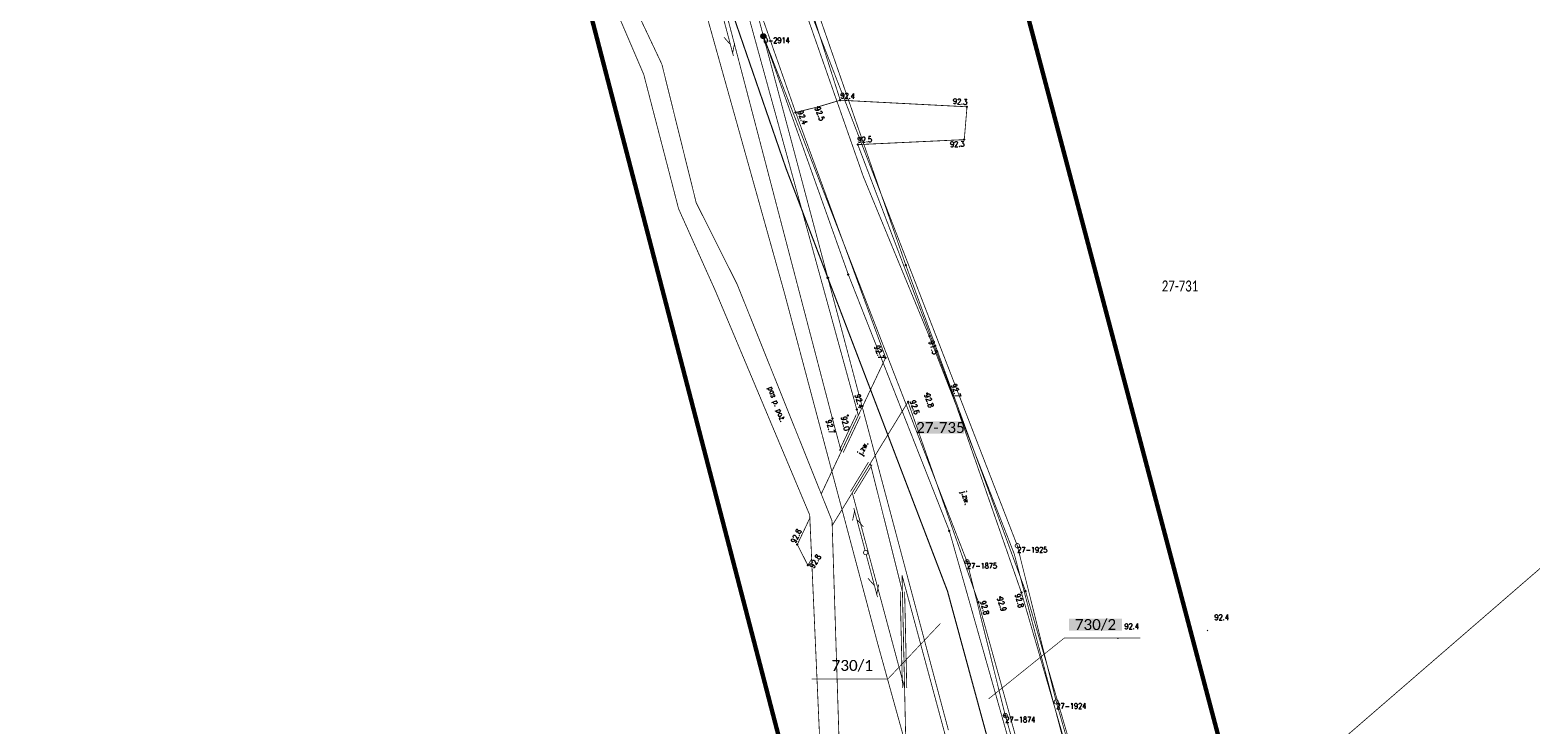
# Model space of a CAD drawing. Header units: metres. Extents: x 7542868 to 7543897, y 5828496 to 5830561.
# Tile 9 of 123: x 7543244 to 7543415, y 5829595 to 5829674. Entities that reach past the tile are written whole.
import ezdxf
from ezdxf.enums import TextEntityAlignment as Align

# ---------------------------------------------------------------- set-up
doc = ezdxf.new("R2010")
doc.units = ezdxf.units.M
doc.header["$MEASUREMENT"] = 0
doc.linetypes.add('1', pattern=[2, 1, -1])
for name, color, linetype in [('_nowe granice', 6, 'Continuous'), ('BDOT500_KTJZ_E_T_0', 7, 'Continuous'), ('BDOT500_KTJZ_L_0', 7, 'Continuous'), ('BDOT500_PTRW_L_1', 7, 'Continuous'), ('BDOT500_RTPW_T_0', 7, 'Continuous'), ('Dzialki', 7, 'Continuous'), ('GESUT_SUPE_L_2', 7, 'Continuous'), ('GESUT_SUPP_L_6', 7, 'Continuous'), ('GESUT_SUPT_L_0', 7, 'Continuous'), ('GESUT_SUSM_T_3', 7, 'Continuous'), ('GESUT_SUTE_T_0', 7, 'Continuous'), ('GLOWNA_BAZA_DZIALKI', 7, 'Continuous'), ('GLOWNA_BAZA_NUMERY_PUNKTOW', 7, 'Continuous'), ('GLOWNA_BAZA_PUNKTY', 7, 'Continuous'), ('LINIA_DRZEW', 7, 'Continuous'), ('RYSUNEK_WK', 7, 'Continuous'), ('SZUMIN_511-1_DROGA_POM_UZUPEL__', 7, 'Continuous')]:
    doc.layers.add(name, color=color, linetype=linetype)
doc.layers.add('Numery_dzialek', color=7, linetype='Continuous', lineweight=13)
doc.styles.add('Legend', font='calibri.ttf')
doc.styles.add('STYL_ARIAL', font='simplex', dxfattribs={"width": 0.75, "oblique": 0.1})

# ---------------------------------------------------------------- blocks, each defined once
blk = doc.blocks.new('203')
at = {"color": 0}
blk.add_circle((0, 0), 0.05, dxfattribs=at)
blk = doc.blocks.new('202')
at = {"color": 0}
blk.add_circle((0, 0), 0.25, dxfattribs=at)

msp = doc.modelspace()

# ---------------------------------------------------------------- linework, layer by layer
at = {"color": 1, "const_width": 0.13}
msp.add_lwpolyline([(7543483.3959, 5829288.5153), (7543468.7936, 5829322.2983), (7543454.1579, 5829356.1585), (7543446.5607, 5829373.7347), (7543433.0547, 5829399.9946), (7543411.0579, 5829442.7631), (7543392.7967, 5829478.2683), (7543388.1941, 5829490.3551), (7543378.7717, 5829515.0987), (7543362.9715, 5829556.5909), (7543360.8024, 5829564.5714), (7543348.5158, 5829609.7645), (7543334.8908, 5829645.4326), (7543330.1453, 5829657.8554), (7543318.748, 5829690.883), (7543316.8015, 5829698.2403), (7543301.2062, 5829754.0862), (7543276.4175, 5829850.273), (7543280.3594, 5829851.3044)], dxfattribs=at)
at = {"layer": 'BDOT500_KTJZ_L_0', "color": 7, "const_width": 0.09}
for points in [[(7543325.72, 5829698.96), (7543336.3, 5829665.68)], [(7543331.22, 5829664.29), (7543321.21, 5829692.79)], [(7543310.6125, 5829681.1399), (7543315.9824, 5829669.7756)], [(7543313.9203, 5829668.601), (7543309.0707, 5829679.929)], [(7543315.9824, 5829669.7756), (7543319.8929, 5829654.0004)], [(7543317.8874, 5829653.3063), (7543313.9203, 5829668.601)], [(7543333.73, 5829664.91), (7543336.3, 5829665.68)], [(7543336.3, 5829665.68), (7543350.74, 5829664.93)], [(7543331.22, 5829664.29), (7543333.73, 5829664.91)], [(7543341.47, 5829636.35), (7543331.22, 5829664.29)], [(7543350.74, 5829664.93), (7543350.43, 5829661.19)], [(7543350.43, 5829661.19), (7543338.3, 5829660.62)], [(7543338.3, 5829660.62), (7543348.72, 5829633.19)], [(7543319.8929, 5829654.0004), (7543324.5583, 5829644.7115)], [(7543322.0832, 5829643.9542), (7543317.8874, 5829653.3063)], [(7543332.8225, 5829618.4351), (7543322.0832, 5829643.9542)], [(7543324.5583, 5829644.7115), (7543335.3676, 5829617.7627)], [(7543334.1353, 5829620.8349), (7543341.47, 5829636.35)], [(7543348.72, 5829633.19), (7543356.94, 5829609.59)], [(7543344.02, 5829631.32), (7543335.3845, 5829617.2352)], [(7543352.03, 5829608.52), (7543344.02, 5829631.32)], [(7543335.3676, 5829617.7627), (7543334.1353, 5829620.8349)], [(7543331.41, 5829615.07), (7543332.8379, 5829618.0904)], [(7543334.0322, 5829591.2194), (7543332.8225, 5829618.4351)], [(7543333.0454, 5829613.4202), (7543332.8379, 5829618.0904)], [(7543335.3676, 5829617.7627), (7543336.2246, 5829590.9346)], [(7543335.3845, 5829617.2352), (7543335.3676, 5829617.7627)], [(7543332.61, 5829612.71), (7543331.41, 5829615.07)], [(7543333.0454, 5829613.4202), (7543332.61, 5829612.71)], [(7543343.3424, 5829611.5595), (7543348.3026, 5829593.2047)], [(7543343.5926, 5829600.3686), (7543343.3424, 5829611.5595)], [(7543356.94, 5829609.59), (7543363.64, 5829586.48)], [(7543358.47, 5829585.33), (7543352.03, 5829608.52)], [(7543344.1695, 5829574.5676), (7543343.5926, 5829600.3686)]]:
    msp.add_lwpolyline(points, dxfattribs=at)
at = {"layer": 'BDOT500_PTRW_L_1', "color": 7, "const_width": 0.09}
for points in [[(7543335.41, 5829629.41), (7543319.09, 5829691.79)], [(7543321.15, 5829692.39), (7543338.18, 5829630.46)], [(7543338.1292, 5829629.8681), (7543337.7413, 5829629.0475)], [(7543338.18, 5829630.46), (7543338.3552, 5829629.7613)], [(7543338.5812, 5829629.6544), (7543338.1933, 5829628.8338)], [(7543336.4155, 5829625.6582), (7543335.41, 5829629.41)], [(7543337.3533, 5829628.2269), (7543336.9654, 5829627.4062)], [(7543337.7413, 5829629.0475), (7543337.3533, 5829628.2269)], [(7543337.8053, 5829628.0132), (7543337.4174, 5829627.1926)], [(7543338.1933, 5829628.8338), (7543337.8053, 5829628.0132)], [(7543336.5774, 5829626.5856), (7543336.1895, 5829625.765)], [(7543336.9654, 5829627.4062), (7543336.5774, 5829626.5856)], [(7543337.0295, 5829626.3719), (7543336.6415, 5829625.5513)], [(7543337.4174, 5829627.1926), (7543337.0295, 5829626.3719)], [(7543338.9966, 5829623.6051), (7543339.509, 5829624.4407)], [(7543337.9719, 5829621.9337), (7543338.4843, 5829622.7694)], [(7543338.4843, 5829622.7694), (7543338.9966, 5829623.6051)], [(7543338.9105, 5829622.508), (7543339.4229, 5829623.3437)], [(7543339.4229, 5829623.3437), (7543339.9353, 5829624.1794)], [(7543339.7221, 5829624.3101), (7543343.3838, 5829609.7076)], [(7543337.4595, 5829621.098), (7543337.9719, 5829621.9337)], [(7543337.8858, 5829620.8366), (7543338.3981, 5829621.6723)], [(7543338.3981, 5829621.6723), (7543338.9105, 5829622.508)], [(7543343.629, 5829598.7421), (7543337.6726, 5829620.9673)], [(7543343.1339, 5829609.702), (7543343.1571, 5829608.6643)], [(7543343.6338, 5829609.7132), (7543343.657, 5829608.6755)], [(7543343.1571, 5829608.6643), (7543343.1803, 5829607.6267)], [(7543343.1803, 5829607.6267), (7543343.2035, 5829606.589)], [(7543343.657, 5829608.6755), (7543343.6802, 5829607.6378)], [(7543343.6802, 5829607.6378), (7543343.7034, 5829606.6002)], [(7543343.2035, 5829606.589), (7543343.2267, 5829605.5513)], [(7543343.7034, 5829606.6002), (7543343.7266, 5829605.5625)], [(7543343.2267, 5829605.5513), (7543343.2499, 5829604.5137)], [(7543343.2499, 5829604.5137), (7543343.2731, 5829603.476)], [(7543343.7266, 5829605.5625), (7543343.7498, 5829604.5249)], [(7543343.7498, 5829604.5249), (7543343.773, 5829603.4872)], [(7543343.2731, 5829603.476), (7543343.2963, 5829602.4383)], [(7543343.2963, 5829602.4383), (7543343.3195, 5829601.4007)], [(7543343.773, 5829603.4872), (7543343.7962, 5829602.4495)], [(7543343.7962, 5829602.4495), (7543343.8194, 5829601.4119)], [(7543343.3195, 5829601.4007), (7543343.3427, 5829600.363)], [(7543343.8194, 5829601.4119), (7543343.8426, 5829600.3742)], [(7543343.3427, 5829600.363), (7543343.3609, 5829599.5497)], [(7543343.3609, 5829599.5497), (7543343.379, 5829598.7365)], [(7543343.8426, 5829600.3742), (7543343.8607, 5829599.5609)], [(7543343.8607, 5829599.5609), (7543343.8789, 5829598.7476)]]:
    msp.add_lwpolyline(points, dxfattribs=at)
at = {"layer": 'BDOT500_RTPW_T_0', "color": 7, "const_width": 0.075}
for points in [[(7543336.3, 5829665.725), (7543336.3318, 5829665.7118), (7543336.345, 5829665.68), (7543336.3318, 5829665.6482), (7543336.3, 5829665.635), (7543336.2682, 5829665.6482), (7543336.255, 5829665.68), (7543336.2682, 5829665.7118), (7543336.3, 5829665.725)], [(7543331.22, 5829664.335), (7543331.2518, 5829664.3218), (7543331.265, 5829664.29), (7543331.2518, 5829664.2582), (7543331.22, 5829664.245), (7543331.1882, 5829664.2582), (7543331.175, 5829664.29), (7543331.1882, 5829664.3218), (7543331.22, 5829664.335)], [(7543333.73, 5829664.955), (7543333.7618, 5829664.9418), (7543333.775, 5829664.91), (7543333.7618, 5829664.8782), (7543333.73, 5829664.865), (7543333.6982, 5829664.8782), (7543333.685, 5829664.91), (7543333.6982, 5829664.9418), (7543333.73, 5829664.955)], [(7543350.74, 5829664.975), (7543350.7718, 5829664.9618), (7543350.785, 5829664.93), (7543350.7718, 5829664.8982), (7543350.74, 5829664.885), (7543350.7082, 5829664.8982), (7543350.695, 5829664.93), (7543350.7082, 5829664.9618), (7543350.74, 5829664.975)], [(7543338.3, 5829660.665), (7543338.3318, 5829660.6518), (7543338.345, 5829660.62), (7543338.3318, 5829660.5882), (7543338.3, 5829660.575), (7543338.2682, 5829660.5882), (7543338.255, 5829660.62), (7543338.2682, 5829660.6518), (7543338.3, 5829660.665)], [(7543350.43, 5829661.235), (7543350.4618, 5829661.2218), (7543350.475, 5829661.19), (7543350.4618, 5829661.1582), (7543350.43, 5829661.145), (7543350.3982, 5829661.1582), (7543350.385, 5829661.19), (7543350.3982, 5829661.2218), (7543350.43, 5829661.235)], [(7543341.47, 5829636.395), (7543341.5018, 5829636.3818), (7543341.515, 5829636.35), (7543341.5018, 5829636.3182), (7543341.47, 5829636.305), (7543341.4382, 5829636.3182), (7543341.425, 5829636.35), (7543341.4382, 5829636.3818), (7543341.47, 5829636.395)], [(7543348.72, 5829633.235), (7543348.7518, 5829633.2218), (7543348.765, 5829633.19), (7543348.7518, 5829633.1582), (7543348.72, 5829633.145), (7543348.6882, 5829633.1582), (7543348.675, 5829633.19), (7543348.6882, 5829633.2218), (7543348.72, 5829633.235)], [(7543344.02, 5829631.365), (7543344.0518, 5829631.3518), (7543344.065, 5829631.32), (7543344.0518, 5829631.2882), (7543344.02, 5829631.275), (7543343.9882, 5829631.2882), (7543343.975, 5829631.32), (7543343.9882, 5829631.3518), (7543344.02, 5829631.365)], [(7543346.21, 5829632.305), (7543346.2418, 5829632.2918), (7543346.255, 5829632.26), (7543346.2418, 5829632.2282), (7543346.21, 5829632.215), (7543346.1782, 5829632.2282), (7543346.165, 5829632.26), (7543346.1782, 5829632.2918), (7543346.21, 5829632.305)], [(7543337.16, 5829629.805), (7543337.1918, 5829629.7918), (7543337.205, 5829629.76), (7543337.1918, 5829629.7282), (7543337.16, 5829629.715), (7543337.1282, 5829629.7282), (7543337.115, 5829629.76), (7543337.1282, 5829629.7918), (7543337.16, 5829629.805)], [(7543338.18, 5829630.505), (7543338.2118, 5829630.4918), (7543338.225, 5829630.46), (7543338.2118, 5829630.4282), (7543338.18, 5829630.415), (7543338.1482, 5829630.4282), (7543338.135, 5829630.46), (7543338.1482, 5829630.4918), (7543338.18, 5829630.505)], [(7543335.41, 5829629.455), (7543335.4418, 5829629.4418), (7543335.455, 5829629.41), (7543335.4418, 5829629.3782), (7543335.41, 5829629.365), (7543335.3782, 5829629.3782), (7543335.365, 5829629.41), (7543335.3782, 5829629.4418), (7543335.41, 5829629.455)], [(7543331.41, 5829615.115), (7543331.4418, 5829615.1018), (7543331.455, 5829615.07), (7543331.4418, 5829615.0382), (7543331.41, 5829615.025), (7543331.3782, 5829615.0382), (7543331.365, 5829615.07), (7543331.3782, 5829615.1018), (7543331.41, 5829615.115)], [(7543332.61, 5829612.755), (7543332.6418, 5829612.7418), (7543332.655, 5829612.71), (7543332.6418, 5829612.6782), (7543332.61, 5829612.665), (7543332.5782, 5829612.6782), (7543332.565, 5829612.71), (7543332.5782, 5829612.7418), (7543332.61, 5829612.755)], [(7543354.51, 5829609.115), (7543354.5418, 5829609.1018), (7543354.555, 5829609.07), (7543354.5418, 5829609.0382), (7543354.51, 5829609.025), (7543354.4782, 5829609.0382), (7543354.465, 5829609.07), (7543354.4782, 5829609.1018), (7543354.51, 5829609.115)], [(7543356.94, 5829609.635), (7543356.9718, 5829609.6218), (7543356.985, 5829609.59), (7543356.9718, 5829609.5582), (7543356.94, 5829609.545), (7543356.9082, 5829609.5582), (7543356.895, 5829609.59), (7543356.9082, 5829609.6218), (7543356.94, 5829609.635)], [(7543352.03, 5829608.565), (7543352.0618, 5829608.5518), (7543352.075, 5829608.52), (7543352.0618, 5829608.4882), (7543352.03, 5829608.475), (7543351.9982, 5829608.4882), (7543351.985, 5829608.52), (7543351.9982, 5829608.5518), (7543352.03, 5829608.565)], [(7543367.9707, 5829604.3874), (7543367.9576, 5829604.3556), (7543367.9257, 5829604.3424), (7543367.8939, 5829604.3556), (7543367.8807, 5829604.3874), (7543367.8939, 5829604.4193), (7543367.9257, 5829604.4324), (7543367.9576, 5829604.4193), (7543367.9707, 5829604.3874)], [(7543378.1761, 5829605.2787), (7543378.1629, 5829605.2468), (7543378.1311, 5829605.2337), (7543378.0993, 5829605.2468), (7543378.0861, 5829605.2787), (7543378.0993, 5829605.3105), (7543378.1311, 5829605.3237), (7543378.1629, 5829605.3105), (7543378.1761, 5829605.2787)]]:
    msp.add_lwpolyline(points, dxfattribs=at)
at = {"layer": 'Dzialki', "color": 7, "const_width": 0.01}
for points in [[(7543327.55, 5829672.97), (7543299.89, 5829776.73)], [(7543348.62, 5829593.93), (7543327.55, 5829672.97)], [(7543350.74, 5829613.12), (7543327.55, 5829672.97)], [(7543355.1, 5829595.6), (7543350.74, 5829613.12)], [(7543363.35, 5829566.77), (7543355.1, 5829595.6)]]:
    msp.add_lwpolyline(points, dxfattribs=at)
at = {"layer": 'GESUT_SUPE_L_2', "color": 1, "const_width": 0.09}
for points in [[(7543331.35, 5829678.61), (7543338.93, 5829656.98)], [(7543338.93, 5829656.98), (7543346.43, 5829638.81)], [(7543346.43, 5829638.81), (7543356.12, 5829614)], [(7543356.12, 5829614), (7543362.74, 5829588.92)]]:
    msp.add_lwpolyline(points, dxfattribs=at)
at = {"layer": 'GESUT_SUPP_L_6', "color": 30, "const_width": 0.09}
for points in [[(7543317.3792, 5829688.5782), (7543329.9504, 5829643.6974)], [(7543329.9504, 5829643.6974), (7543340.5601, 5829603.7993)], [(7543340.5601, 5829603.7993), (7543347.9942, 5829577.008)]]:
    msp.add_lwpolyline(points, dxfattribs=at)
at = {"layer": 'GESUT_SUPT_L_0', "color": 30, "const_width": 0.09}
for points in [[(7543322.8459, 5829675.5522), (7543324.1324, 5829670.7206)], [(7543323.0446, 5829672.8628), (7543323.7851, 5829672.0251)], [(7543324.2682, 5829672.1538), (7543324.0424, 5829671.0588)], [(7543337.9325, 5829618.8938), (7543337.7066, 5829617.7988)], [(7543337.8424, 5829619.232), (7543339.129, 5829614.4004)], [(7543338.1898, 5829617.9275), (7543338.9303, 5829617.0898)], [(7543339.2576, 5829613.9172), (7543340.5446, 5829609.0857)], [(7543339.4566, 5829611.2278), (7543340.1971, 5829610.3902)], [(7543340.6803, 5829610.5189), (7543340.4545, 5829609.4239)]]:
    msp.add_lwpolyline(points, dxfattribs=at)
at = {"layer": 'GESUT_SUSM_T_3', "color": 7, "const_width": 0.09}
msp.add_lwpolyline([(7543339.1933, 5829614.4088), (7543339.3285, 5829614.3691), (7543339.4207, 5829614.2627), (7543339.4407, 5829614.1232), (7543339.3822, 5829613.9951), (7543339.2637, 5829613.9189), (7543339.1229, 5829613.9189), (7543339.0044, 5829613.9951), (7543338.9458, 5829614.1232), (7543338.9659, 5829614.2627), (7543339.0581, 5829614.3691), (7543339.1933, 5829614.4088)], dxfattribs=at)
at = {"layer": 'GESUT_SUTE_T_0', "color": 1, "const_width": 0.09}
msp.add_lwpolyline([(7543346.43, 5829638.8725), (7543346.4742, 5829638.8542), (7543346.4925, 5829638.81), (7543346.4742, 5829638.7658), (7543346.43, 5829638.7475), (7543346.3858, 5829638.7658), (7543346.3675, 5829638.81), (7543346.3858, 5829638.8542), (7543346.43, 5829638.8725)], dxfattribs=at)
at = {"layer": 'GLOWNA_BAZA_DZIALKI', "color": 92, "lineweight": 20, "const_width": 0.09}
for points in [[(7543327.55, 5829672.97), (7543299.89, 5829776.73)], [(7543368.35, 5829571.11), (7543593.38, 5829765.8)], [(7543333.25, 5829674.88), (7543356.47, 5829614.94)], [(7543348.62, 5829593.93), (7543327.55, 5829672.97)], [(7543350.74, 5829613.12), (7543327.55, 5829672.97)], [(7543356.47, 5829614.94), (7543360.91, 5829597.15)], [(7543355.1, 5829595.6), (7543350.74, 5829613.12)], [(7543360.91, 5829597.15), (7543368.35, 5829571.11)], [(7543363.35, 5829566.77), (7543355.1, 5829595.6)]]:
    msp.add_lwpolyline(points, dxfattribs=at)
at = {"layer": 'GLOWNA_BAZA_PUNKTY', "color": 7, "const_width": 0.09}
for points in [[(7543327.55, 5829673.22), (7543327.6852, 5829673.1803), (7543327.7774, 5829673.0739), (7543327.7975, 5829672.9344), (7543327.7389, 5829672.8063), (7543327.6204, 5829672.7301), (7543327.4796, 5829672.7301), (7543327.3611, 5829672.8063), (7543327.3025, 5829672.9344), (7543327.3226, 5829673.0739), (7543327.4148, 5829673.1803), (7543327.55, 5829673.22)], [(7543356.47, 5829615.19), (7543356.6052, 5829615.1503), (7543356.6974, 5829615.0439), (7543356.7175, 5829614.9044), (7543356.6589, 5829614.7763), (7543356.5404, 5829614.7001), (7543356.3996, 5829614.7001), (7543356.2811, 5829614.7763), (7543356.2225, 5829614.9044), (7543356.2426, 5829615.0439), (7543356.3348, 5829615.1503), (7543356.47, 5829615.19)], [(7543350.74, 5829613.37), (7543350.8752, 5829613.3303), (7543350.9674, 5829613.2239), (7543350.9875, 5829613.0844), (7543350.9289, 5829612.9563), (7543350.8104, 5829612.8801), (7543350.6696, 5829612.8801), (7543350.5511, 5829612.9563), (7543350.4925, 5829613.0844), (7543350.5126, 5829613.2239), (7543350.6048, 5829613.3303), (7543350.74, 5829613.37)], [(7543360.91, 5829597.4), (7543361.0452, 5829597.3603), (7543361.1374, 5829597.2539), (7543361.1575, 5829597.1144), (7543361.0989, 5829596.9863), (7543360.9804, 5829596.9101), (7543360.8396, 5829596.9101), (7543360.7211, 5829596.9863), (7543360.6625, 5829597.1144), (7543360.6826, 5829597.2539), (7543360.7748, 5829597.3603), (7543360.91, 5829597.4)], [(7543355.1, 5829595.85), (7543355.2352, 5829595.8103), (7543355.3274, 5829595.7039), (7543355.3475, 5829595.5644), (7543355.2889, 5829595.4363), (7543355.1704, 5829595.3601), (7543355.0296, 5829595.3601), (7543354.9111, 5829595.4363), (7543354.8525, 5829595.5644), (7543354.8726, 5829595.7039), (7543354.9648, 5829595.8103), (7543355.1, 5829595.85)]]:
    msp.add_lwpolyline(points, dxfattribs=at)
at = {"layer": 'LINIA_DRZEW', "color": 6, "linetype": '1', "const_width": 0.09}
for points in [[(7543370.5065, 5829564.7918), (7543357.4127, 5829609.7426), (7543343.7754, 5829646.8799), (7543329.7641, 5829687.2234), (7543324.9114, 5829708.9666), (7543324.9114, 5829708.9666), (7543311.1467, 5829756.2146), (7543300.0631, 5829803.39), (7543292.893, 5829828.4825), (7543293.6533, 5829838.5955)], [(7543327.55, 5829672.97), (7543337.2199, 5829645.8204), (7543348.7252, 5829616.6325), (7543360.7732, 5829574.1423), (7543380.0147, 5829519.6649), (7543388.9083, 5829497.7929), (7543397.9553, 5829477.5476), (7543406.9247, 5829458.4113), (7543417.0756, 5829438.3128), (7543429.0689, 5829414.243), (7543440.8704, 5829391.1421), (7543452.104, 5829369.1686), (7543463.9069, 5829347.6971), (7543472.6112, 5829322.6094), (7543481.2208, 5829302.6742), (7543490.4394, 5829280.4896)]]:
    msp.add_lwpolyline(points, dxfattribs=at)
at = {"layer": 'LINIA_DRZEW', "color": 6}
for p in [(7543336.3026, 5829665.6801), (7543331.2202, 5829664.2856), (7543333.7345, 5829664.9052), (7543350.7367, 5829664.9339), (7543338.295, 5829660.6195), (7543350.4338, 5829661.1885), (7543343.7754, 5829646.8799), (7543337.2199, 5829645.8204), (7543341.467, 5829636.3471), (7543348.7172, 5829633.1854), (7543344.0188, 5829631.3158), (7543346.2146, 5829632.264), (7543337.1611, 5829629.7586), (7543338.176, 5829630.4629), (7543335.4128, 5829629.4097), (7543348.7252, 5829616.6325), (7543331.4058, 5829615.0743), (7543332.6133, 5829612.7079), (7543356.9362, 5829609.5906), (7543357.4127, 5829609.7426), (7543352.0323, 5829608.5226), (7543354.5118, 5829609.066)]:
    msp.add_point(p, dxfattribs=at)
at = {"layer": 'RYSUNEK_WK', "color": 1, "const_width": 0.075}
for points in [[(7543347.7291, 5829606.1052), (7543341.7317, 5829599.7614), (7543333.0534, 5829599.7614)], [(7543353.1894, 5829597.4817), (7543361.8214, 5829604.4229), (7543370.4997, 5829604.4229)]]:
    msp.add_lwpolyline(points, dxfattribs=at)
at = {"layer": 'SZUMIN_511-1_DROGA_POM_UZUPEL__', "color": 3}
for points, const_width in [([(7543290.622, 5829928.644), (7543381.895, 5829583.703)], 0.5), ([(7543334.685, 5829572.505), (7543244.256, 5829919.764)], 0.5), ([(7543356.47, 5829614.94), (7543333.25, 5829674.88)], 0.09), ([(7543327.55, 5829672.97), (7543350.74, 5829613.12)], 0.09), ([(7543348.62, 5829593.93), (7543327.55, 5829672.97)], 0.09), ([(7543360.91, 5829597.15), (7543356.47, 5829614.94)], 0.09), ([(7543350.74, 5829613.12), (7543355.1, 5829595.6)], 0.09), ([(7543368.35, 5829571.11), (7543360.91, 5829597.15)], 0.09), ([(7543355.1, 5829595.6), (7543363.35, 5829566.77)], 0.09)]:
    msp.add_lwpolyline(points, dxfattribs=dict(at, const_width=const_width))
at = {"layer": 'SZUMIN_511-1_DROGA_POM_UZUPEL__', "color": 7, "const_width": 0.09}
for points in [[(7543299.89, 5829776.73), (7543327.55, 5829672.97)], [(7543333.25, 5829674.88), (7543356.47, 5829614.94)], [(7543327.55, 5829672.97), (7543348.62, 5829593.93)], [(7543327.55, 5829672.97), (7543350.74, 5829613.12)], [(7543356.47, 5829614.94), (7543360.91, 5829597.15)], [(7543350.74, 5829613.12), (7543355.1, 5829595.6)], [(7543360.91, 5829597.15), (7543368.35, 5829571.11)], [(7543355.1, 5829595.6), (7543363.35, 5829566.77)]]:
    msp.add_lwpolyline(points, dxfattribs=at)

# ---------------------------------------------------------------- block references
at = {"layer": '_nowe granice', "color": 6}
for name, p in [('202', (7543327.55, 5829672.97)), ('203', (7543327.55, 5829672.97)), ('203', (7543334.8908, 5829645.4326)), ('203', (7543334.891, 5829645.433)), ('203', (7543350.74, 5829613.12)), ('203', (7543355.1, 5829595.6))]:
    msp.add_blockref(name, p, dxfattribs=at)

# ---------------------------------------------------------------- texts
at = {"layer": 'BDOT500_KTJZ_E_T_0', "color": 7, "style": 'STYL_ARIAL', "width": 0.75}
for s, rotation, p in [('pas p. poż.', 290.3892, (7543329.085, 5829631.0589)), ('j.zw.', 61.8214, (7543338.8726, 5829626.0441)), ('j.zw.', 286.8763, (7543350.5914, 5829620.3984))]:
    msp.add_text(s, height=0.625, rotation=rotation, dxfattribs=at).set_placement(p, align=Align.MIDDLE_CENTER)
at = {"layer": 'BDOT500_RTPW_T_0', "color": 7, "style": 'STYL_ARIAL', "width": 0.75}
for s, rotation, p in [('92.4', 357.3481, (7543336.3016, 5829665.7147)), ('92.4', 290.33, (7543331.2526, 5829664.3021)), ('92.5', 2.82, (7543338.2983, 5829660.6547)), ('92.7', 289.18, (7543348.7528, 5829633.2014)), ('92.6', 288.99, (7543344.0528, 5829631.3313)), ('92.8', 64.63, (7543331.3786, 5829615.0849)), ('92.8', 285.55, (7543352.0635, 5829608.5293))]:
    msp.add_text(s, height=0.625, rotation=rotation, dxfattribs=at).set_placement(p, align=Align.BOTTOM_LEFT)
for s, rotation, p in [('92.3', 356.04, (7543350.7424, 5829664.9646)), ('92.4', 285.3748, (7543338.2135, 5829630.4692))]:
    msp.add_text(s, height=0.625, rotation=rotation, dxfattribs=at).set_placement(p, align=Align.BOTTOM_RIGHT)
for s, rotation, p in [('92.5', 291.16, (7543333.6814, 5829664.8912)), ('92.8', 289.23, (7543346.1608, 5829632.2428)), ('92.9', 287.8463, (7543354.4604, 5829609.054))]:
    msp.add_text(s, height=0.625, rotation=rotation, dxfattribs=at).set_placement(p, align=Align.MIDDLE_LEFT)
for s, rotation, p in [('92.3', 2.7341, (7543350.4375, 5829661.0339)), ('92.7', 290.0404, (7543341.3232, 5829636.2965))]:
    msp.add_text(s, height=0.625, rotation=rotation, dxfattribs=at).set_placement(p, align=Align.TOP_RIGHT)
for s, rotation, p in [('92.0', 282.443, (7543337.0074, 5829629.7263)), ('92.7', 285.1053, (7543335.2591, 5829629.3693)), ('92.8', 58.4818, (7543332.7432, 5829612.6283)), ('92.8', 285.8879, (7543356.7897, 5829609.5472))]:
    msp.add_text(s, height=0.625, rotation=rotation, dxfattribs=at).set_placement(p, align=Align.TOP_LEFT)
for p in [(7543368.6804, 5829606.0693), (7543378.9288, 5829607.099)]:
    msp.add_text('92.4', height=0.625, dxfattribs=at).set_placement(p, align=Align.TOP_LEFT)
at = {"layer": 'GESUT_SUTE_T_0', "color": 1, "style": 'STYL_ARIAL', "width": 0.75}
msp.add_text('91.5', height=0.625, rotation=289.2286, dxfattribs=at).set_placement((7543346.1673, 5829638.1284), align=Align.BOTTOM_LEFT)
at = {"layer": 'GLOWNA_BAZA_NUMERY_PUNKTOW', "color": 7, "style": 'STYL_ARIAL', "width": 0.75}
for s, p in [('O-2914', (7543327.55, 5829672.8137)), ('27-1925', (7543356.47, 5829614.7838)), ('27-1875', (7543350.74, 5829612.9638)), ('27-1874', (7543355.1, 5829595.4437)), ('27-1924', (7543360.91, 5829596.9938))]:
    msp.add_text(s, height=0.625, dxfattribs=at).set_placement(p, align=Align.TOP_LEFT)
at = {"layer": 'Numery_dzialek', "color": 92, "linetype": 'Continuous', "style": 'Legend', "width": 0.75}
msp.add_text('27-731', height=1.25, dxfattribs=at).set_placement((7543372.9266, 5829645.1431), align=Align.TOP_LEFT)
at = {"layer": 'Numery_dzialek', "color": 92, "linetype": 'Continuous', "insert": (7543347.7141, 5829629.0275), "char_height": 1.25, "width": 5.207291, "attachment_point": 2, "line_spacing_factor": 1.5, "style": 'Legend', "bg_fill": 1, "box_fill_scale": 1.05, "bg_fill_color": 2, "bg_fill_transparency": 0}
msp.add_mtext('27-735', dxfattribs=at)
at = {"layer": 'Numery_dzialek', "color": 1, "linetype": 'Continuous', "insert": (7543365.3711, 5829606.5815), "char_height": 1.25, "width": 5.910946, "attachment_point": 2, "line_spacing_factor": 1.5, "style": 'Legend', "bg_fill": 1, "box_fill_scale": 1.05, "bg_fill_color": 2, "bg_fill_transparency": 0}
msp.add_mtext('730/2', dxfattribs=at)
at = {"layer": 'RYSUNEK_WK', "color": 1, "insert": (7543335.3237, 5829601.9251), "char_height": 1.25, "width": 10.93773, "attachment_point": 1, "style": 'Legend'}
msp.add_mtext('730/1', dxfattribs=at)

doc.saveas('drawing.dxf')
